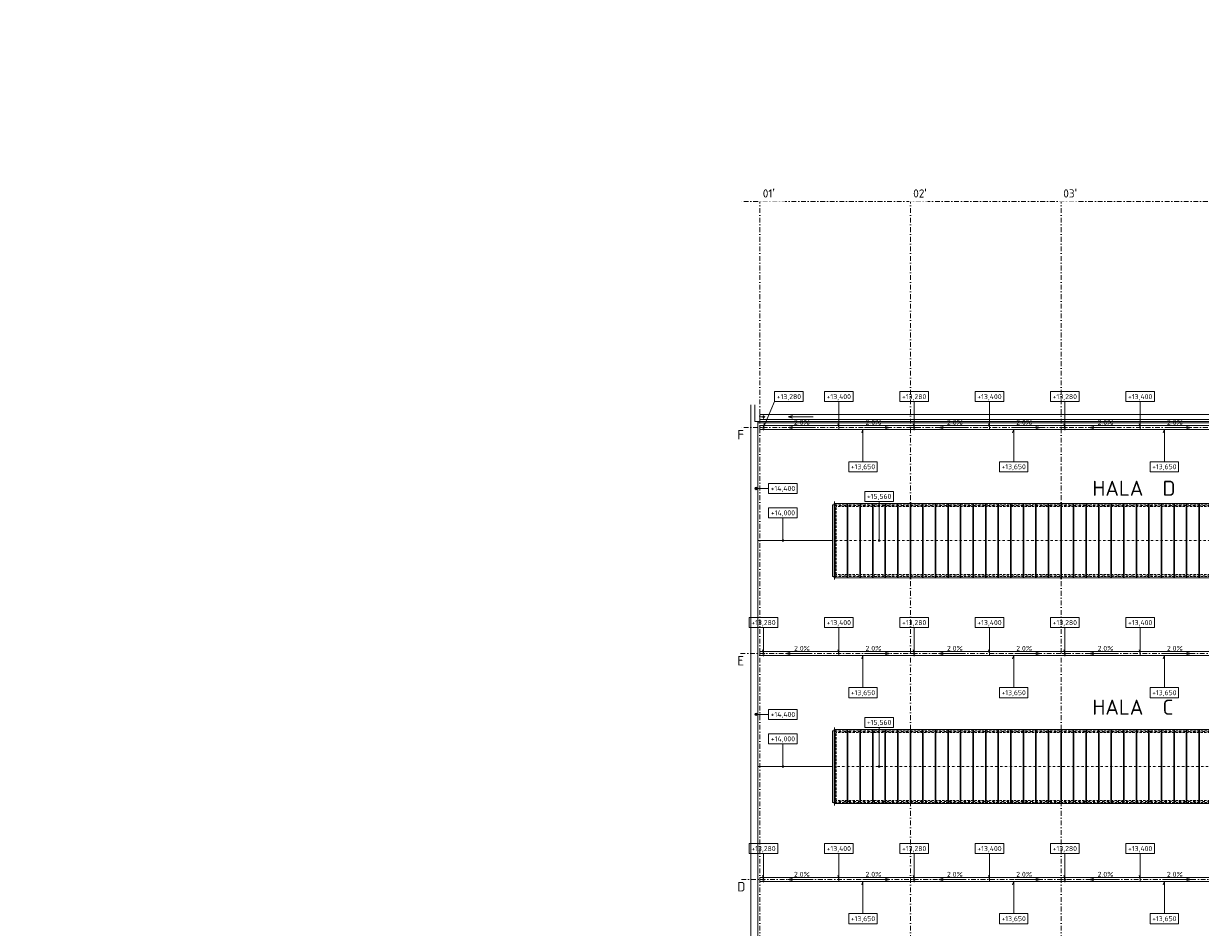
# Model space of a CAD drawing. Header units: millimetres. Extents: x -725694 to 4766210, y -2984614 to 2187451.
# Tile 248 of 256: x -52630 to 41101, y 191483 to 263485. Entities that reach past the tile are written whole.
import ezdxf
from ezdxf import colors
from ezdxf.entities.mleader import LeaderData, LeaderLine
from ezdxf.enums import TextEntityAlignment as Align
from ezdxf.math import Vec2, Vec3

# ---------------------------------------------------------------- set-up
doc = ezdxf.new("R2010")
doc.units = ezdxf.units.MM
for name, pattern in [('CENTERX2', [101.6, 63.5, -12.7, 12.7, -12.7]), ('DASHDOT', [25.4, 12.7, -6.35, 0, -6.35]), ('ČÁRKOVANÁ', [19.05, 12.7, -6.35])]:
    doc.linetypes.add(name, pattern=pattern)
for name, color, linetype, lineweight in [('A99_N_kce-pohl', 7, 'Continuous', 9), ('A99_N_koty-vysk', 7, 'Continuous', 9), ('A99_N_txt-popis-200', 7, 'Continuous', 5), ('A99_S_kce-pohl', 7, 'Continuous', 5), ('A99_S_osy', 7, 'CENTERX2', 5), ('A99_S_txt-popis-200 @ 200', 7, 'Continuous', 9)]:
    doc.layers.add(name, color=color, linetype=linetype, lineweight=lineweight)
doc.styles.add('A99_kota', font='isocpeur.ttf', dxfattribs={"height": 2})
doc.styles.add('ad_popis 100', font='isocpeur.ttf', dxfattribs={"height": 200})
doc.styles.get("Standard").update_dxf_attribs({"font": 'isocpeur.ttf', "width": 0.75})

# ---------------------------------------------------------------- blocks, each defined once
blk = doc.blocks.new('*U140')
at = {"color": 0, "linetype": 'ByBlock'}
blk.add_line((0, -2), (-5, -2), dxfattribs=at)
blk.add_lwpolyline([(0, -4), (11.4, -4), (11.4, 0), (0, 0)], close=True, dxfattribs=at)
at = {"color": 0, "linetype": 'ByBlock', "ltscale": 200, "const_width": 0.5}
blk.add_lwpolyline([(-5.25, -2, -1), (-4.75, -2, -1)], format="xyb", close=True, dxfattribs=at)
at = {"color": 0, "linetype": 'ByBlock'}
blk.add_circle((-5, -2), 0.5, dxfattribs=at)
at = {"color": 0, "linetype": 'ByBlock', "style": 'A99_kota'}
for tag, p in [('VYSKA', (5.7, -2.24)), ('VYSKA_POPIS1', (5.7, -6.04)), ('VYSKA_POPIS2', (5.9, -9.54)), ('VYSKA_POPIS3', (5.9, -13.04))]:
    blk.add_attdef(tag, text='', height=2, dxfattribs=at).set_placement(p, align=Align.MIDDLE)
blk = doc.blocks.new('*U141')
at = {"color": 0, "linetype": 'ByBlock'}
blk.add_line((5.7, -4), (5.7, -13.05), dxfattribs=at)
blk.add_lwpolyline([(0, -4), (11.4, -4), (11.4, 0), (0, 0)], close=True, dxfattribs=at)
at = {"color": 0, "linetype": 'ByBlock', "ltscale": 200, "const_width": 0.5}
blk.add_lwpolyline([(5.7, -13.3, -1), (5.7, -12.8, -1)], format="xyb", close=True, dxfattribs=at)
at = {"color": 0, "linetype": 'ByBlock', "style": 'A99_kota'}
for tag, p in [('VYSKA', (5.7, -2.24)), ('VYSKA_POPIS1', (5.7, -6.04)), ('VYSKA_POPIS2', (5.9, -9.54)), ('VYSKA_POPIS3', (5.9, -13.04))]:
    blk.add_attdef(tag, text='', height=2, dxfattribs=at).set_placement(p, align=Align.MIDDLE)
blk = doc.blocks.new('*U142')
at = {"color": 0, "linetype": 'ByBlock'}
blk.add_line((5.7, -4), (5.7, -19.6), dxfattribs=at)
blk.add_lwpolyline([(0, -4), (11.4, -4), (11.4, 0), (0, 0)], close=True, dxfattribs=at)
at = {"color": 0, "linetype": 'ByBlock', "ltscale": 200, "const_width": 0.5}
blk.add_lwpolyline([(5.7, -19.85, -1), (5.7, -19.35, -1)], format="xyb", close=True, dxfattribs=at)
at = {"color": 0, "linetype": 'ByBlock', "style": 'A99_kota'}
for tag, p in [('VYSKA', (5.7, -2.24)), ('VYSKA_POPIS1', (5.7, -6.04)), ('VYSKA_POPIS2', (5.9, -9.54)), ('VYSKA_POPIS3', (5.9, -13.04))]:
    blk.add_attdef(tag, text='', height=2, dxfattribs=at).set_placement(p, align=Align.MIDDLE)
blk = doc.blocks.new('*U163')
at = {"color": 0, "linetype": 'ByBlock'}
for q in [(0, -4), (-4.2, -12.77)]:
    blk.add_line((-4.43, -14.35), q, dxfattribs=at)
blk.add_lwpolyline([(0, -4), (11.4, -4), (11.4, 0), (0, 0)], close=True, dxfattribs=at)
at = {"color": 0, "linetype": 'ByBlock', "style": 'A99_kota'}
for tag, p in [('VYSKA', (5.7, -2.24)), ('VYSKA_POPIS1', (5.7, -6.04)), ('VYSKA_POPIS2', (5.9, -9.54)), ('VYSKA_POPIS3', (5.9, -13.04))]:
    blk.add_attdef(tag, text='', height=2, dxfattribs=at).set_placement(p, align=Align.MIDDLE)
blk = doc.blocks.new('*U156')
at = {"color": 0, "linetype": 'ByBlock'}
for p, q in [((5.7, -4), (5.7, -14.35)), ((5.7, -14.35), (5.29, -12.8))]:
    blk.add_line(p, q, dxfattribs=at)
blk.add_lwpolyline([(0, -4), (11.4, -4), (11.4, 0), (0, 0)], close=True, dxfattribs=at)
at = {"color": 0, "linetype": 'ByBlock', "style": 'A99_kota'}
for tag, p in [('VYSKA', (5.7, -2.24)), ('VYSKA_POPIS1', (5.7, -6.04)), ('VYSKA_POPIS2', (5.9, -9.54)), ('VYSKA_POPIS3', (5.9, -13.04))]:
    blk.add_attdef(tag, text='', height=2, dxfattribs=at).set_placement(p, align=Align.MIDDLE)
blk = doc.blocks.new('*U158')
at = {"color": 0, "linetype": 'ByBlock'}
for p, q in [((5.7, 12.98), (5.29, 11.43)), ((5.7, 0), (5.7, 12.98))]:
    blk.add_line(p, q, dxfattribs=at)
blk.add_lwpolyline([(0, -4), (11.4, -4), (11.4, 0), (0, 0)], close=True, dxfattribs=at)
at = {"color": 0, "linetype": 'ByBlock', "style": 'A99_kota'}
for tag, p in [('VYSKA', (5.7, -2.24)), ('VYSKA_POPIS1', (5.7, -6.04)), ('VYSKA_POPIS2', (5.9, -9.54)), ('VYSKA_POPIS3', (5.9, -13.04))]:
    blk.add_attdef(tag, text='', height=2, dxfattribs=at).set_placement(p, align=Align.MIDDLE)

msp = doc.modelspace()

# ---------------------------------------------------------------- linework, layer by layer
at = {"layer": 'A99_N_kce-pohl', "color": 7, "linetype": 'Continuous', "lineweight": 9}
for p, q in [((12005, 219345), (12005, 225255)), ((12975, 219345), (12975, 225255)), ((13025, 219345), (13025, 225255)), ((13975, 219345), (13975, 225255)), ((14025, 219345), (14025, 225255)), ((14975, 219345), (14975, 225255)), ((15025, 219345), (15025, 225255)), ((15975, 219345), (15975, 225255)), ((16025, 219345), (16025, 225255)), ((16975, 219345), (16975, 225255)), ((17025, 219345), (17025, 225255)), ((17975, 219345), (17975, 225255)), ((18025, 219345), (18025, 225255)), ((18975, 219345), (18975, 225255)), ((19025, 219345), (19025, 225255)), ((19975, 219345), (19975, 225255)), ((20025, 219345), (20025, 225255)), ((20975, 219345), (20975, 225255)), ((21025, 219345), (21025, 225255)), ((21975, 219345), (21975, 225255)), ((22025, 219345), (22025, 225255)), ((22975, 219345), (22975, 225255)), ((23025, 219345), (23025, 225255)), ((23975, 219345), (23975, 225255)), ((24025, 219345), (24025, 225255)), ((24975, 219345), (24975, 225255)), ((25025, 219345), (25025, 225255)), ((25975, 219345), (25975, 225255)), ((26025, 219345), (26025, 225255)), ((26975, 219345), (26975, 225255)), ((27025, 219345), (27025, 225255)), ((27975, 219345), (27975, 225255)), ((28025, 219345), (28025, 225255)), ((28975, 219345), (28975, 225255)), ((29025, 219345), (29025, 225255)), ((29975, 219345), (29975, 225255)), ((30025, 219345), (30025, 225255)), ((30975, 219345), (30975, 225255)), ((31025, 219345), (31025, 225255)), ((31975, 219345), (31975, 225255)), ((32025, 219345), (32025, 225255)), ((32975, 219345), (32975, 225255)), ((33025, 219345), (33025, 225255)), ((33975, 219345), (33975, 225255)), ((34025, 219345), (34025, 225255)), ((34975, 219345), (34975, 225255)), ((35025, 219345), (35025, 225255)), ((35975, 219345), (35975, 225255)), ((36025, 219345), (36025, 225255)), ((36975, 219345), (36975, 225255)), ((37025, 219345), (37025, 225255)), ((37975, 219345), (37975, 225255)), ((38025, 219345), (38025, 225255)), ((38975, 219345), (38975, 225255)), ((39025, 219345), (39025, 225255)), ((39975, 219345), (39975, 225255)), ((40025, 219345), (40025, 225255)), ((40975, 219345), (40975, 225255)), ((41025, 219345), (41025, 225255)), ((12005, 201345), (12005, 207255)), ((12975, 201345), (12975, 207255)), ((13025, 201345), (13025, 207255)), ((13975, 201345), (13975, 207255)), ((14025, 201345), (14025, 207255)), ((14975, 201345), (14975, 207255)), ((15025, 201345), (15025, 207255)), ((15975, 201345), (15975, 207255)), ((16025, 201345), (16025, 207255)), ((16975, 201345), (16975, 207255)), ((17025, 201345), (17025, 207255)), ((17975, 201345), (17975, 207255)), ((18025, 201345), (18025, 207255)), ((18975, 201345), (18975, 207255)), ((19025, 201345), (19025, 207255)), ((19975, 201345), (19975, 207255)), ((20025, 201345), (20025, 207255)), ((20975, 201345), (20975, 207255)), ((21025, 201345), (21025, 207255)), ((21975, 201345), (21975, 207255)), ((22025, 201345), (22025, 207255)), ((22975, 201345), (22975, 207255)), ((23025, 201345), (23025, 207255)), ((23975, 201345), (23975, 207255)), ((24025, 201345), (24025, 207255)), ((24975, 201345), (24975, 207255)), ((25025, 201345), (25025, 207255)), ((25975, 201345), (25975, 207255)), ((26025, 201345), (26025, 207255)), ((26975, 201345), (26975, 207255)), ((27025, 201345), (27025, 207255)), ((27975, 201345), (27975, 207255)), ((28025, 201345), (28025, 207255)), ((28975, 201345), (28975, 207255)), ((29025, 201345), (29025, 207255)), ((29975, 201345), (29975, 207255)), ((30025, 201345), (30025, 207255)), ((30975, 201345), (30975, 207255)), ((31025, 201345), (31025, 207255)), ((31975, 201345), (31975, 207255)), ((32025, 201345), (32025, 207255)), ((32975, 201345), (32975, 207255)), ((33025, 201345), (33025, 207255)), ((33975, 201345), (33975, 207255)), ((34025, 201345), (34025, 207255)), ((34975, 201345), (34975, 207255)), ((35025, 201345), (35025, 207255)), ((35975, 201345), (35975, 207255)), ((36025, 201345), (36025, 207255)), ((36975, 201345), (36975, 207255)), ((37025, 201345), (37025, 207255)), ((37975, 201345), (37975, 207255)), ((38025, 201345), (38025, 207255)), ((38975, 201345), (38975, 207255)), ((39025, 201345), (39025, 207255)), ((39975, 201345), (39975, 207255)), ((40025, 201345), (40025, 207255)), ((40975, 201345), (40975, 207255)), ((41025, 201345), (41025, 207255))]:
    msp.add_line(p, q, dxfattribs=at)
for points in [[(5280, 232250), (5280, 176350), (7180, 176350), (7180, 174440)], [(5860, 176350), (5860, 231775)], [(11790, 219445), (11790, 225155)], [(11955, 219345), (11955, 225255)], [(11790, 222300), (5860, 222300)], [(12975, 222675), (12975, 222495)], [(13025, 222675), (13025, 222495)], [(13975, 222675), (13975, 222495)], [(14025, 222675), (14025, 222495)], [(15975, 222675), (15975, 222495)], [(16025, 222675), (16025, 222495)], [(17975, 222670), (17975, 222490)], [(18025, 222670), (18025, 222490)], [(18975, 222675), (18975, 222495)], [(19025, 222675), (19025, 222495)], [(19975, 222675), (19975, 222495)], [(20025, 222675), (20025, 222495)], [(20975, 222675), (20975, 222495)], [(21025, 222675), (21025, 222495)], [(21975, 222675), (21975, 222495)], [(22025, 222675), (22025, 222495)], [(22975, 222675), (22975, 222495)], [(23025, 222675), (23025, 222495)], [(23975, 222675), (23975, 222495)], [(24025, 222675), (24025, 222495)], [(24975, 222675), (24975, 222495)], [(25025, 222675), (25025, 222495)], [(25975, 222675), (25975, 222495)], [(26025, 222675), (26025, 222495)], [(26975, 222675), (26975, 222495)], [(27025, 222675), (27025, 222495)], [(27975, 222675), (27975, 222495)], [(28025, 222675), (28025, 222495)], [(28975, 222675), (28975, 222495)], [(29025, 222675), (29025, 222495)], [(29975, 222675), (29975, 222495)], [(30025, 222675), (30025, 222495)], [(30975, 222675), (30975, 222495)], [(31025, 222675), (31025, 222495)], [(31975, 222675), (31975, 222495)], [(32025, 222675), (32025, 222495)], [(32975, 222675), (32975, 222495)], [(33025, 222675), (33025, 222495)], [(33975, 222675), (33975, 222495)], [(34025, 222675), (34025, 222495)], [(34975, 222675), (34975, 222495)], [(35025, 222675), (35025, 222495)], [(35975, 222675), (35975, 222495)], [(36025, 222675), (36025, 222495)], [(36975, 222675), (36975, 222495)], [(37025, 222675), (37025, 222495)], [(37975, 222675), (37975, 222495)], [(38025, 222675), (38025, 222495)], [(38975, 222675), (38975, 222495)], [(39025, 222675), (39025, 222495)], [(39975, 222675), (39975, 222495)], [(40025, 222675), (40025, 222495)], [(40975, 222675), (40975, 222495)], [(41025, 222675), (41025, 222495)], [(11790, 201445), (11790, 207155)], [(11955, 201345), (11955, 207255)], [(12975, 204675), (12975, 204495)], [(13025, 204675), (13025, 204495)], [(13975, 204675), (13975, 204495)], [(14025, 204675), (14025, 204495)], [(15975, 204675), (15975, 204495)], [(16025, 204675), (16025, 204495)], [(17975, 204670), (17975, 204490)], [(18025, 204670), (18025, 204490)], [(18975, 204675), (18975, 204495)], [(19025, 204675), (19025, 204495)], [(19975, 204675), (19975, 204495)], [(20025, 204675), (20025, 204495)], [(20975, 204675), (20975, 204495)], [(21025, 204675), (21025, 204495)], [(21975, 204675), (21975, 204495)], [(22025, 204675), (22025, 204495)], [(22975, 204675), (22975, 204495)], [(23025, 204675), (23025, 204495)], [(23975, 204675), (23975, 204495)], [(24025, 204675), (24025, 204495)], [(24975, 204675), (24975, 204495)], [(25025, 204675), (25025, 204495)], [(25975, 204675), (25975, 204495)], [(26025, 204675), (26025, 204495)], [(26975, 204675), (26975, 204495)], [(27025, 204675), (27025, 204495)], [(27975, 204675), (27975, 204495)], [(28025, 204675), (28025, 204495)], [(28975, 204675), (28975, 204495)], [(29025, 204675), (29025, 204495)], [(29975, 204675), (29975, 204495)], [(30025, 204675), (30025, 204495)], [(30975, 204675), (30975, 204495)], [(31025, 204675), (31025, 204495)], [(31975, 204675), (31975, 204495)], [(32025, 204675), (32025, 204495)], [(32975, 204675), (32975, 204495)], [(33025, 204675), (33025, 204495)], [(33975, 204675), (33975, 204495)], [(34025, 204675), (34025, 204495)], [(34975, 204675), (34975, 204495)], [(35025, 204675), (35025, 204495)], [(35975, 204675), (35975, 204495)], [(36025, 204675), (36025, 204495)], [(36975, 204675), (36975, 204495)], [(37025, 204675), (37025, 204495)], [(37975, 204675), (37975, 204495)], [(38025, 204675), (38025, 204495)], [(38975, 204675), (38975, 204495)], [(39025, 204675), (39025, 204495)], [(39975, 204675), (39975, 204495)], [(40025, 204675), (40025, 204495)], [(40975, 204675), (40975, 204495)], [(41025, 204675), (41025, 204495)], [(11790, 204300), (5860, 204300)]]:
    msp.add_lwpolyline(points, dxfattribs=at)
at = {"layer": 'A99_N_kce-pohl', "color": 7, "linetype": 'Continuous', "ltscale": 25}
for points in [[(138440, 231135), (138440, 231465), (6000, 231465), (6000, 231135)], [(150690, 213135), (150690, 213465), (6000, 213465), (6000, 213135)], [(150690, 195135), (150690, 195465), (6000, 195465), (6000, 195135)]]:
    msp.add_lwpolyline(points, close=True, dxfattribs=at)
at = {"layer": 'A99_N_kce-pohl', "color": 7, "linetype": 'DASHDOT', "lineweight": 5, "ltscale": 5}
for points in [[(6100, 231300), (6500, 231300)], [(6300, 231100), (6300, 231500)], [(18100, 231300), (18500, 231300)], [(18300, 231100), (18300, 231500)], [(30100, 231300), (30500, 231300)], [(30300, 231100), (30300, 231500)], [(6100, 213300), (6500, 213300)], [(6300, 213100), (6300, 213500)], [(18100, 213300), (18500, 213300)], [(18300, 213100), (18300, 213500)], [(30100, 213300), (30500, 213300)], [(30300, 213100), (30300, 213500)], [(6100, 195300), (6500, 195300)], [(6300, 195100), (6300, 195500)], [(18100, 195300), (18500, 195300)], [(18300, 195100), (18300, 195500)], [(30100, 195300), (30500, 195300)], [(30300, 195100), (30300, 195500)]]:
    msp.add_lwpolyline(points, dxfattribs=at)
at = {"layer": 'A99_N_kce-pohl', "color": 7, "linetype": 'Continuous', "lineweight": 5}
for points in [[(12300, 231135), (12300, 231465)], [(24300, 231135), (24300, 231465)], [(36300, 231135), (36300, 231465)], [(36300, 231135), (36300, 231465)], [(12300, 213135), (12300, 213465)], [(24300, 213135), (24300, 213465)], [(36300, 213135), (36300, 213465)], [(36300, 213135), (36300, 213465)], [(12300, 195180), (12300, 195420)], [(24300, 195180), (24300, 195420)], [(36300, 195180), (36300, 195420)], [(36300, 195180), (36300, 195420)]]:
    msp.add_lwpolyline(points, dxfattribs=at)
at = {"layer": 'A99_N_kce-pohl', "color": 7, "linetype": 'ČÁRKOVANÁ', "lineweight": 9, "ltscale": 15}
for points in [[(132760, 225155), (11790, 225155)], [(132450, 225005.3), (12100, 225005.3)], [(12100, 219594.7), (12100, 225005.3)], [(132760, 219445), (11790, 219445)], [(132450, 219594.7), (12100, 219594.7)], [(144760, 207155), (11790, 207155)], [(144450, 207005.3), (12100, 207005.3)], [(12100, 201594.7), (12100, 207005.3)], [(144450, 201594.7), (12100, 201594.7)], [(144760, 201445), (11790, 201445)]]:
    msp.add_lwpolyline(points, dxfattribs=at)
at = {"layer": 'A99_N_kce-pohl', "color": 7, "linetype": 'Continuous', "lineweight": 9}
for points in [[(11930, 225255), (132620, 225255), (132620, 219345), (11930, 219345)], [(11930, 207255), (144620, 207255), (144620, 201345), (11930, 201345)]]:
    msp.add_lwpolyline(points, close=True, dxfattribs=at)
at = {"layer": 'A99_N_kce-pohl', "color": 7, "linetype": 'ČÁRKOVANÁ', "lineweight": 9, "ltscale": 3}
for points in [[(14975, 222675), (14975, 222495)], [(15025, 222675), (15025, 222495)], [(16975, 222675), (16975, 222495)], [(17025, 222675), (17025, 222495)], [(14975, 204675), (14975, 204495)], [(15025, 204675), (15025, 204495)], [(16975, 204675), (16975, 204495)], [(17025, 204675), (17025, 204495)]]:
    msp.add_lwpolyline(points, dxfattribs=at)
at = {"layer": 'A99_N_kce-pohl', "color": 7, "linetype": 'Continuous'}
for centre in [(6300, 231300), (18300, 231300), (30300, 231300), (6300, 213300), (18300, 213300), (30300, 213300), (6300, 195300), (18300, 195300), (30300, 195300)]:
    msp.add_circle(centre, 60, dxfattribs=at)
at = {"layer": 'A99_N_koty-vysk', "color": 7}
for points in [[(8260, 232155), (8610, 232255)], [(8260, 232155), (10260, 232155)], [(8260, 232155), (8610, 232055)], [(8260, 231300), (8610, 231400)], [(8260, 231300), (10260, 231300)], [(8260, 231300), (8610, 231200)], [(16340, 231300), (14340, 231300)], [(16340, 231300), (15990, 231400)], [(16340, 231300), (15990, 231200)], [(20260, 231300), (20610, 231400)], [(20260, 231300), (22260, 231300)], [(20260, 231300), (20610, 231200)], [(28340, 231300), (26340, 231300)], [(28340, 231300), (27990, 231400)], [(28340, 231300), (27990, 231200)], [(32260, 231300), (32610, 231400)], [(32260, 231300), (32610, 231400)], [(32260, 231300), (34260, 231300)], [(32260, 231300), (32610, 231200)], [(32260, 231300), (34260, 231300)], [(32260, 231300), (32610, 231200)], [(40340, 231300), (38340, 231300)], [(40340, 231300), (38340, 231300)], [(40340, 231300), (39990, 231400)], [(40340, 231300), (39990, 231400)], [(40340, 231300), (39990, 231200)], [(40340, 231300), (39990, 231200)], [(8085, 213300), (8435, 213400)], [(8085, 213300), (10085, 213300)], [(8085, 213300), (8435, 213200)], [(16340, 213300), (14340, 213300)], [(16340, 213300), (15990, 213400)], [(16340, 213300), (15990, 213200)], [(20260, 213300), (20610, 213400)], [(20260, 213300), (22260, 213300)], [(20260, 213300), (20610, 213200)], [(28340, 213300), (26340, 213300)], [(28340, 213300), (27990, 213400)], [(28340, 213300), (27990, 213200)], [(32260, 213300), (32610, 213400)], [(32260, 213300), (32610, 213400)], [(32260, 213300), (34260, 213300)], [(32260, 213300), (32610, 213200)], [(32260, 213300), (34260, 213300)], [(32260, 213300), (32610, 213200)], [(40340, 213300), (38340, 213300)], [(40340, 213300), (38340, 213300)], [(40340, 213300), (39990, 213400)], [(40340, 213300), (39990, 213400)], [(40340, 213300), (39990, 213200)], [(40340, 213300), (39990, 213200)], [(8260, 195300), (8610, 195400)], [(8260, 195300), (10260, 195300)], [(8260, 195300), (8610, 195200)], [(16340, 195300), (14340, 195300)], [(16340, 195300), (15990, 195400)], [(16340, 195300), (15990, 195200)], [(20260, 195300), (20610, 195400)], [(20260, 195300), (22260, 195300)], [(20260, 195300), (20610, 195200)], [(28340, 195300), (26340, 195300)], [(28340, 195300), (27990, 195400)], [(28340, 195300), (27990, 195200)], [(32260, 195300), (32610, 195400)], [(32260, 195300), (32610, 195400)], [(32260, 195300), (34260, 195300)], [(32260, 195300), (32610, 195200)], [(32260, 195300), (34260, 195300)], [(32260, 195300), (32610, 195200)], [(40340, 195300), (38340, 195300)], [(40340, 195300), (38340, 195300)], [(40340, 195300), (39990, 195400)], [(40340, 195300), (39990, 195400)], [(40340, 195300), (39990, 195200)], [(40340, 195300), (39990, 195200)]]:
    msp.add_lwpolyline(points, dxfattribs=at)
at = {"layer": 'A99_S_kce-pohl', "color": 7, "linetype": 'Continuous', "ltscale": 25}
for p, q in [((6000, 232355.1), (138440, 232355.1)), ((6000, 231945.1), (138440, 231945.1))]:
    msp.add_line(p, q, dxfattribs=at)
for points in [[(5860, 231775), (5600, 231775), (5600, 233125)], [(6000, 231945.1), (6000, 232355.1)]]:
    msp.add_lwpolyline(points, dxfattribs=at)
msp.add_lwpolyline([(5860, 231775), (138440, 231775), (138440, 231675), (5860, 231675)], close=True, dxfattribs=at)
at = {"layer": 'A99_S_kce-pohl', "color": 7, "linetype": 'DASHDOT', "lineweight": 5, "ltscale": 5}
for points in [[(6100, 232155), (6500, 232155)], [(6300, 231955), (6300, 232355)]]:
    msp.add_lwpolyline(points, dxfattribs=at)
at = {"layer": 'A99_S_kce-pohl', "color": 7, "linetype": 'Continuous'}
msp.add_circle((6300, 232155), 60, dxfattribs=at)
at = {"layer": 'A99_S_osy', "color": 7, "linetype": 'DASHDOT', "lineweight": 5, "ltscale": 10}
for p, q in [((11960, 225400), (11960, 219200)), ((13000, 219345), (13000, 225255)), ((14000, 219345), (14000, 225255)), ((15000, 219345), (15000, 225255)), ((16000, 219345), (16000, 225255)), ((17000, 219345), (17000, 225255)), ((19000, 219345), (19000, 225255)), ((20000, 219345), (20000, 225255)), ((21000, 219345), (21000, 225255)), ((22000, 219345), (22000, 225255)), ((23000, 219345), (23000, 225255)), ((24000, 219345), (24000, 225255)), ((25000, 219345), (25000, 225255)), ((26000, 219345), (26000, 225255)), ((27000, 219345), (27000, 225255)), ((28000, 219345), (28000, 225255)), ((29000, 219345), (29000, 225255)), ((31000, 219345), (31000, 225255)), ((32000, 219345), (32000, 225255)), ((33000, 219345), (33000, 225255)), ((34000, 219345), (34000, 225255)), ((35000, 219345), (35000, 225255)), ((36000, 219345), (36000, 225255)), ((37000, 219345), (37000, 225255)), ((38000, 219345), (38000, 225255)), ((39000, 219345), (39000, 225255)), ((40000, 219345), (40000, 225255)), ((41000, 219345), (41000, 225255)), ((11960, 207400), (11960, 201200)), ((13000, 201345), (13000, 207255)), ((14000, 201345), (14000, 207255)), ((15000, 201345), (15000, 207255)), ((16000, 201345), (16000, 207255)), ((17000, 201345), (17000, 207255)), ((19000, 201345), (19000, 207255)), ((20000, 201345), (20000, 207255)), ((21000, 201345), (21000, 207255)), ((22000, 201345), (22000, 207255)), ((23000, 201345), (23000, 207255)), ((24000, 201345), (24000, 207255)), ((25000, 201345), (25000, 207255)), ((26000, 201345), (26000, 207255)), ((27000, 201345), (27000, 207255)), ((28000, 201345), (28000, 207255)), ((29000, 201345), (29000, 207255)), ((31000, 201345), (31000, 207255)), ((32000, 201345), (32000, 207255)), ((33000, 201345), (33000, 207255)), ((34000, 201345), (34000, 207255)), ((35000, 201345), (35000, 207255)), ((36000, 201345), (36000, 207255)), ((37000, 201345), (37000, 207255)), ((38000, 201345), (38000, 207255)), ((39000, 201345), (39000, 207255)), ((40000, 201345), (40000, 207255)), ((41000, 201345), (41000, 207255))]:
    msp.add_line(p, q, dxfattribs=at)
at = {"layer": 'A99_S_osy', "color": 7, "linetype": 'DASHDOT', "lineweight": 5, "ltscale": 25}
for p, q in [((24000, 225255), (24000, 219345)), ((36000, 225255), (36000, 219345)), ((24000, 207255), (24000, 201345)), ((36000, 207255), (36000, 201345))]:
    msp.add_line(p, q, dxfattribs=at)
at = {"layer": 'A99_S_osy', "color": 7, "linetype": 'DASHDOT', "lineweight": 5, "ltscale": 30}
for points in [[(6000, 250300), (6000, 175600)], [(18000, 250300), (18000, 175430)], [(30000, 250300), (30000, 146890)], [(152950, 249300), (4375, 249300)], [(152950, 231300), (4375, 231300)], [(179375, 213300), (4375, 213300)], [(176395, 195300), (4375, 195300)]]:
    msp.add_lwpolyline(points, dxfattribs=at)
at = {"layer": 'A99_S_osy', "color": 7, "linetype": 'DASHDOT', "lineweight": 5, "ltscale": 15}
for points in [[(132940, 225095), (11865, 225095)], [(132620, 222300), (11930, 222300)], [(132940, 219505), (11865, 219505)], [(144740, 207095), (11865, 207095)], [(144620, 204300), (11930, 204300)], [(144740, 201505), (11865, 201505)]]:
    msp.add_lwpolyline(points, dxfattribs=at)

# ---------------------------------------------------------------- block references
at = {"layer": 'A99_N_koty-vysk', "color": 7, "xscale": 200, "yscale": 200, "zscale": 200}
for name, p, values in [('*U163', (7185, 234170), {'VYSKA': '+13,280'}), ('*U156', (11160, 234170), {'VYSKA': '+13,400'}), ('*U156', (17160, 234170), {'VYSKA': '+13,280'}), ('*U156', (23160, 234170), {'VYSKA': '+13,400'}), ('*U156', (29160, 234170), {'VYSKA': '+13,280'}), ('*U156', (35160, 234170), {'VYSKA': '+13,400'}), ('*U156', (35160, 234170), {'VYSKA': '+13,400'}), ('*U158', (13085, 228585), {'VYSKA': '+13,650'}), ('*U158', (25085, 228585), {'VYSKA': '+13,650'}), ('*U158', (37085, 228585), {'VYSKA': '+13,650'}), ('*U158', (37085, 228585), {'VYSKA': '+13,650'}), ('*U140', (6710, 226855), {'VYSKA': '+14,400'}), ('*U142', (14369.3, 226220), {'VYSKA': '+15,560'}), ('*U141', (6710, 224910), {'VYSKA': '+14,000'}), ('*U156', (11160, 216170), {'VYSKA': '+13,400'}), ('*U156', (17160, 216170), {'VYSKA': '+13,280'}), ('*U156', (23160, 216170), {'VYSKA': '+13,400'}), ('*U156', (29160, 216170), {'VYSKA': '+13,280'}), ('*U156', (35160, 216170), {'VYSKA': '+13,400'}), ('*U156', (35160, 216170), {'VYSKA': '+13,400'}), ('*U158', (13085, 210585), {'VYSKA': '+13,650'}), ('*U158', (25085, 210585), {'VYSKA': '+13,650'}), ('*U158', (37085, 210585), {'VYSKA': '+13,650'}), ('*U158', (37085, 210585), {'VYSKA': '+13,650'}), ('*U140', (6710, 208855), {'VYSKA': '+14,400'}), ('*U142', (14369.3, 208220), {'VYSKA': '+15,560'}), ('*U141', (6710, 206910), {'VYSKA': '+14,000'}), ('*U156', (11160, 198170), {'VYSKA': '+13,400'}), ('*U156', (17160, 198170), {'VYSKA': '+13,280'}), ('*U156', (23160, 198170), {'VYSKA': '+13,400'}), ('*U156', (29160, 198170), {'VYSKA': '+13,280'}), ('*U156', (35160, 198170), {'VYSKA': '+13,400'}), ('*U156', (35160, 198170), {'VYSKA': '+13,400'}), ('*U158', (13085, 192585), {'VYSKA': '+13,650'}), ('*U158', (25085, 192585), {'VYSKA': '+13,650'}), ('*U158', (37085, 192585), {'VYSKA': '+13,650'}), ('*U158', (37085, 192585), {'VYSKA': '+13,650'})]:
    msp.add_blockref(name, p, dxfattribs=at).add_auto_attribs(values)

# ---------------------------------------------------------------- texts
at = {"layer": 'A99_N_koty-vysk', "color": 7, "char_height": 400, "style": 'ad_popis 100'}
for insert, attachment_point in [((8725, 231915), 1), ((15687, 231915), 3), ((20913, 231915), 1), ((27687, 231915), 3), ((32913, 231915), 1), ((32913, 231915), 1), ((39687, 231915), 3), ((39687, 231915), 3), ((8738, 213915), 1), ((15687, 213915), 3), ((20913, 213915), 1), ((27687, 213915), 3), ((32913, 213915), 1), ((32913, 213915), 1), ((39687, 213915), 3), ((39687, 213915), 3), ((8730, 195915), 1), ((15687, 195915), 3), ((20913, 195915), 1), ((27687, 195915), 3), ((32913, 195915), 1), ((32913, 195915), 1), ((39687, 195915), 3), ((39687, 195915), 3)]:
    msp.add_mtext_dynamic_manual_height_columns('2,0%', width=673.852, gutter_width=2000, heights=[0], dxfattribs=dict(at, insert=insert, attachment_point=attachment_point))
at = {"layer": 'A99_N_txt-popis-200', "color": 7, "lineweight": 9, "ltscale": 5, "style": 'ad_popis 100'}
for s, p in [('HALA  D', (32490, 225865)), ('HALA  C', (32490, 208430))]:
    msp.add_text(s, height=1200, dxfattribs=at).set_placement(p)

# ---------------------------------------------------------------- leaders
at = {"layer": 'A99_S_txt-popis-200 @ 200', "lineweight": 5}
ml = msp.add_multileader_mtext('Standard', dxfattribs=at)
ml.set_content('{\\W1;demontáž a zpětná montáž\\Posvětlení}', color=256)
ml.set_leader_properties(color=256, linetype='ByLayer', lineweight=-1)
ml.build(insert=Vec2(0, 0))
ml.multileader.update_dxf_attribs({"dogleg_length": 250, "arrow_head_size": 500, "scale": 200})
ctx = ml.context
ctx.base_point, ctx.scale, ctx.char_height, ctx.arrow_head_size, ctx.landing_gap_size, ctx.plane_origin, ctx.plane_x_axis, ctx.plane_y_axis = Vec3(-50985, 8952.5), 200, 400, 500, 250, Vec3(-51530.9, 7827.8), Vec3(0, -1), Vec3(1, 0)
ctx.text_align_type = 2
notes = []
notes.append((ctx, [(0, (1, 1, 0), (-50985, 3482.5), (0, 1), 1450, [(0, [(-52629.8, 3240), (-50985, 3242.5)], 0, [])])]))
ctx.mtext.insert, ctx.mtext.text_direction, ctx.mtext.rotation, ctx.mtext.width, ctx.mtext.alignment, ctx.mtext.flow_direction = Vec3(-50785, 5182.5), Vec3(0, -1), 4.712389, 3734.826, 3, 5
ctx.mtext.has_bg_fill, ctx.mtext.bg_color, ctx.mtext.bg_scale_factor, ctx.mtext.bg_transparency, ctx.mtext.use_window_bg_color = 1, -1073741824, 1, 0, 1
for ctx, leaders in notes:
    for number, flags, end, landing, length, lines in leaders:
        leader = LeaderData()
        leader.index, (leader.has_last_leader_line, leader.has_dogleg_vector, leader.attachment_direction) = number, flags
        leader.last_leader_point, leader.dogleg_vector, leader.dogleg_length = Vec3(end), Vec3(landing), length
        for number, points, colour, breaks in lines:
            line = LeaderLine()
            line.index, line.vertices, line.color, line.breaks = number, Vec3.list(points), colors.encode_raw_color(colour), breaks
            leader.lines.append(line)
        ctx.leaders.append(leader)

# ---------------------------------------------------------------- next in the draw order: texts
at = {"layer": 'A99_N_txt-popis-200', "color": 7, "lineweight": 0, "char_height": 650, "attachment_point": 1, "style": 'ad_popis 100', "bg_fill": 2}
for s, width, insert in [("01{\\fArial|b0|i0|c238|p34;\\H1.08333x;'}", 1436.482, (6245, 250330)), ("02{\\fArial|b0|i0|c238|p34;\\H1.08333x;'}", 832.5, (18225, 250330)), ("03{\\fArial|b0|i0|c238|p34;\\H1.08333x;'}", 832.5, (30175, 250330))]:
    msp.add_mtext_dynamic_manual_height_columns(s, width=width, gutter_width=1000, heights=[0], dxfattribs=dict(at, insert=insert))
at = {"layer": 'A99_N_txt-popis-200', "color": 7, "lineweight": 0, "char_height": 750, "attachment_point": 1, "style": 'ad_popis 100', "bg_fill": 3, "box_fill_scale": 1, "bg_fill_color": 256, "bg_fill_transparency": 0}
for s, insert in [('F', (4216.5, 231105)), ('E', (4211.5, 213105)), ('D', (4211.5, 195105))]:
    msp.add_mtext_dynamic_manual_height_columns(s, width=832.5, gutter_width=1000, heights=[0], dxfattribs=dict(at, insert=insert))

# ---------------------------------------------------------------- next in the draw order: linework, layer by layer
at = {"layer": 'A99_N_kce-pohl', "color": 7, "linetype": 'Continuous', "lineweight": 9}
msp.add_lwpolyline([(5280, 176350), (5280, 233125)], dxfattribs=at)

# ---------------------------------------------------------------- next in the draw order: block references
at = {"layer": 'A99_N_koty-vysk', "color": 7, "xscale": 200, "yscale": 200, "zscale": 200}
for p in [(5160, 216170), (5160, 198170)]:
    msp.add_blockref('*U156', p, dxfattribs=at).add_auto_attribs({'VYSKA': '+13,280'})

doc.saveas('drawing.dxf')
